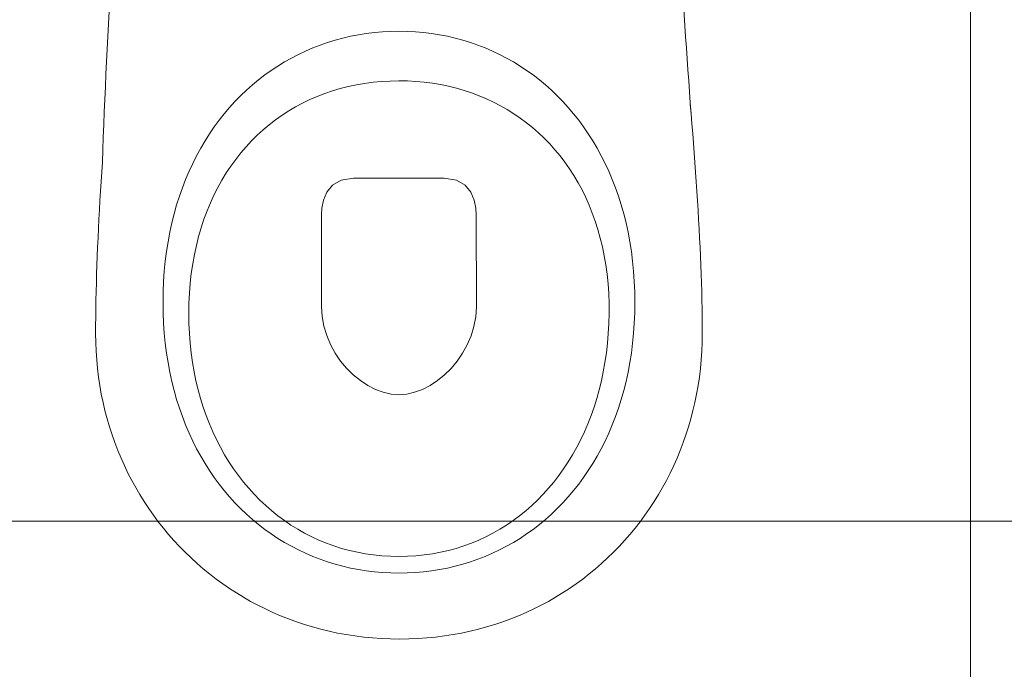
# Model space of a CAD drawing. Header units: centimetres. Extents: x 88729 to 133553, y -16225 to 14174.
# Tile 148 of 231: x 91493 to 91551, y -6382 to -6344. Entities that reach past the tile are written whole.
import ezdxf
from ezdxf.enums import TextEntityAlignment as Align

# ---------------------------------------------------------------- set-up
doc = ezdxf.new("R2010")
doc.units = ezdxf.units.CM
doc.layers.add('A-ARMATURA', color=252, linetype='Continuous', lineweight=5)
for name, color, linetype in [('A-SUFITY', 252, 'Continuous'), ('E_PODKLAD', 7, 'Continuous'), ('R-MET-IWE', 252, 'Continuous')]:
    doc.layers.add(name, color=color, linetype=linetype)
doc.styles.get("Standard").update_dxf_attribs({"font": 'txt.shx'})

# ---------------------------------------------------------------- blocks, each defined once
blk = doc.blocks.new('A$C04280096')
at = {"layer": 'A-ARMATURA'}
for p, q in [((-9.76, -309.5), (-14.58, -309.92)), ((-4.9, -309.25), (-9.76, -309.5)), ((0, -309.16), (-4.9, -309.25)), ((4.9, -309.25), (0, -309.16)), ((9.76, -309.5), (4.9, -309.25)), ((14.58, -309.92), (9.76, -309.5)), ((-37.89, -314.45), (-42.38, -315.84)), ((-33.34, -313.23), (-37.89, -314.45)), ((-28.73, -312.16), (-33.34, -313.23)), ((-24.06, -311.25), (-28.73, -312.16)), ((-19.35, -310.5), (-24.06, -311.25)), ((-14.58, -309.92), (-19.35, -310.5)), ((19.35, -310.5), (14.58, -309.92)), ((24.06, -311.25), (19.35, -310.5)), ((28.73, -312.16), (24.06, -311.25)), ((33.34, -313.23), (28.73, -312.16)), ((37.89, -314.45), (33.34, -313.23)), ((42.38, -315.84), (37.89, -314.45)), ((-55.46, -320.92), (-59.68, -322.92)), ((-51.17, -319.07), (-55.46, -320.92)), ((-46.81, -317.38), (-51.17, -319.07)), ((-42.38, -315.84), (-46.81, -317.38)), ((46.81, -317.38), (42.38, -315.84)), ((51.17, -319.07), (46.81, -317.38)), ((55.46, -320.92), (51.17, -319.07)), ((59.68, -322.92), (55.46, -320.92)), ((-63.82, -325.07), (-67.89, -327.36)), ((-59.68, -322.92), (-63.82, -325.07)), ((63.82, -325.07), (59.68, -322.92)), ((67.89, -327.36), (63.82, -325.07)), ((-75.77, -332.39), (-79.59, -335.12)), ((-71.87, -329.8), (-75.77, -332.39)), ((-67.89, -327.36), (-71.87, -329.8)), ((71.87, -329.8), (67.89, -327.36)), ((75.77, -332.39), (71.87, -329.8)), ((79.59, -335.12), (75.77, -332.39)), ((-83.31, -338), (-86.95, -341.01)), ((-79.59, -335.12), (-83.31, -338)), ((-5.07, -338.68), (-10.08, -338.96)), ((0, -338.59), (-5.07, -338.68)), ((5.19, -338.69), (0, -338.59)), ((10.32, -338.97), (5.19, -338.69)), ((83.31, -338), (79.59, -335.12)), ((86.95, -341.01), (83.31, -338)), ((-90.49, -344.16), (-93.93, -347.45)), ((-86.95, -341.01), (-90.49, -344.16)), ((-38.66, -344.28), (-43.15, -345.76)), ((-34.09, -342.96), (-38.66, -344.28)), ((-29.43, -341.81), (-34.09, -342.96)), ((-24.7, -340.84), (-29.43, -341.81)), ((-19.9, -340.03), (-24.7, -340.84)), ((-15.02, -339.41), (-19.9, -340.03)), ((-10.08, -338.96), (-15.02, -339.41)), ((15.37, -339.45), (10.32, -338.97)), ((20.35, -340.1), (15.37, -339.45)), ((25.25, -340.95), (20.35, -340.1)), ((30.07, -341.97), (25.25, -340.95)), ((34.81, -343.17), (30.07, -341.97)), ((39.46, -344.55), (34.81, -343.17)), ((44.03, -346.11), (39.46, -344.55)), ((90.49, -344.16), (86.95, -341.01)), ((93.93, -347.45), (90.49, -344.16)), ((-93.93, -347.45), (-97.27, -350.88)), ((-51.87, -349.23), (-56.1, -351.2)), ((-47.56, -347.41), (-51.87, -349.23)), ((-43.15, -345.76), (-47.56, -347.41)), ((48.5, -347.84), (44.03, -346.11)), ((52.88, -349.74), (48.5, -347.84)), ((57.15, -351.81), (52.88, -349.74)), ((97.27, -350.88), (93.93, -347.45)), ((-173.36, -358.21), (-172.87, -352.37)), ((-100.5, -354.44), (-103.63, -358.14)), ((-97.27, -350.88), (-100.5, -354.44)), ((-64.25, -355.64), (-68.18, -358.09)), ((-60.22, -353.34), (-64.25, -355.64)), ((-56.1, -351.2), (-60.22, -353.34)), ((61.33, -354.05), (57.15, -351.81)), ((65.4, -356.46), (61.33, -354.05)), ((100.5, -354.44), (97.27, -350.88)), ((103.63, -358.14), (100.5, -354.44)), ((-173.83, -364.03), (-173.36, -358.21)), ((-106.66, -361.96), (-109.57, -365.92)), ((-103.63, -358.14), (-106.66, -361.96)), ((-72.01, -360.7), (-75.72, -363.46)), ((-68.18, -358.09), (-72.01, -360.7)), ((69.37, -359.03), (65.4, -356.46)), ((73.22, -361.76), (69.37, -359.03)), ((76.96, -364.64), (73.22, -361.76)), ((106.66, -361.96), (103.63, -358.14)), ((109.57, -365.92), (106.66, -361.96)), ((-174.29, -369.84), (-173.83, -364.03)), ((-109.57, -365.92), (-112.36, -370)), ((-79.33, -366.37), (-82.82, -369.43)), ((-75.72, -363.46), (-79.33, -366.37)), ((80.59, -367.69), (76.96, -364.64)), ((84.09, -370.89), (80.59, -367.69)), ((112.36, -370), (109.57, -365.92)), ((-174.74, -375.62), (-174.29, -369.84)), ((-112.36, -370), (-115.04, -374.21)), ((-86.19, -372.63), (-89.45, -375.99)), ((-82.82, -369.43), (-86.19, -372.63)), ((87.47, -374.25), (84.09, -370.89)), ((115.04, -374.21), (112.36, -370)), ((-175.17, -381.39), (-174.74, -375.62)), ((-117.6, -378.55), (-120.03, -383.01)), ((-115.04, -374.21), (-117.6, -378.55)), ((-92.58, -379.48), (-95.59, -383.12)), ((-89.45, -375.99), (-92.58, -379.48)), ((90.73, -377.76), (87.47, -374.25)), ((93.86, -381.42), (90.73, -377.76)), ((117.6, -378.55), (115.04, -374.21)), ((120.03, -383.01), (117.6, -378.55)), ((-175.6, -387.13), (-175.17, -381.39)), ((-120.03, -383.01), (-122.34, -387.59)), ((-95.59, -383.12), (-98.46, -386.9)), ((96.85, -385.22), (93.86, -381.42)), ((99.71, -389.17), (96.85, -385.22)), ((122.34, -387.59), (120.03, -383.01)), ((-176, -392.84), (-175.6, -387.13)), ((-122.34, -387.59), (-124.52, -392.3)), ((-101.21, -390.81), (-103.82, -394.86)), ((-98.46, -386.9), (-101.21, -390.81)), ((102.43, -393.27), (99.71, -389.17)), ((124.52, -392.3), (122.34, -387.59)), ((175.96, -386.92), (176.34, -392.64)), ((-176.4, -398.53), (-176, -392.84)), ((-126.57, -397.12), (-128.49, -402.06)), ((-124.52, -392.3), (-126.57, -397.12)), ((-103.82, -394.86), (-106.29, -399.05)), ((-26.84, -396.45), (-34.11, -397.56)), ((-2.06, -396.45), (-26.84, -396.45)), ((26.95, -396.45), (-2.06, -396.45)), ((34.23, -397.56), (26.95, -396.45)), ((105.01, -397.5), (102.43, -393.27)), ((126.57, -397.12), (124.52, -392.3)), ((128.49, -402.06), (126.57, -397.12)), ((176.34, -392.64), (176.7, -398.34)), ((-176.77, -404.18), (-176.4, -398.53)), ((-128.49, -402.06), (-130.27, -407.12)), ((-106.29, -399.05), (-108.62, -403.37)), ((-39.28, -400.49), (-42.7, -404.65)), ((-34.11, -397.56), (-39.28, -400.49)), ((39.4, -400.49), (34.23, -397.56)), ((42.81, -404.62), (39.4, -400.49)), ((107.45, -401.88), (105.01, -397.5)), ((109.74, -406.39), (107.45, -401.88)), ((130.27, -407.12), (128.49, -402.06)), ((176.7, -398.34), (177.04, -404.01)), ((-177.13, -409.8), (-176.77, -404.18)), ((-130.27, -407.12), (-131.9, -412.29)), ((-110.8, -407.82), (-112.84, -412.39)), ((-108.62, -403.37), (-110.8, -407.82)), ((-42.7, -404.65), (-44.69, -409.42)), ((44.81, -409.36), (42.81, -404.62)), ((111.87, -411.04), (109.74, -406.39)), ((131.9, -412.29), (130.27, -407.12)), ((177.04, -404.01), (177.37, -409.64)), ((-177.47, -415.39), (-177.13, -409.8)), ((-131.9, -412.29), (-133.4, -417.57)), ((-112.84, -412.39), (-114.73, -417.1)), ((-45.63, -414.21), (-45.84, -418.41)), ((-44.69, -409.42), (-45.63, -414.21)), ((45.75, -414.09), (44.81, -409.36)), ((45.97, -418.21), (45.75, -414.09)), ((113.86, -415.82), (111.87, -411.04)), ((133.4, -417.57), (131.9, -412.29)), ((177.37, -409.64), (177.68, -415.24)), ((-177.79, -420.94), (-177.47, -415.39)), ((-133.4, -417.57), (-134.75, -422.97)), ((-114.73, -417.1), (-116.46, -421.93)), ((-45.84, -418.41), (-45.97, -472.78)), ((45.97, -472.5), (45.97, -418.21)), ((115.69, -420.74), (113.86, -415.82)), ((134.75, -422.97), (133.4, -417.57)), ((177.68, -415.24), (177.98, -420.8)), ((-178.1, -426.45), (-177.79, -420.94)), ((-134.75, -422.97), (-135.95, -428.48)), ((-116.46, -421.93), (-118.04, -426.88)), ((117.36, -425.78), (115.69, -420.74)), ((118.86, -430.95), (117.36, -425.78)), ((135.95, -428.48), (134.75, -422.97)), ((177.98, -420.8), (178.26, -426.32)), ((178.26, -426.32), (178.52, -431.8)), ((-178.64, -437.34), (-178.38, -431.91)), ((-178.38, -431.91), (-178.1, -426.45)), ((-135.95, -428.48), (-137, -434.1)), ((-119.46, -431.95), (-120.71, -437.15)), ((-118.04, -426.88), (-119.46, -431.95)), ((120.2, -436.25), (118.86, -430.95)), ((137, -434.1), (135.95, -428.48)), ((178.52, -431.8), (178.76, -437.24)), ((-178.89, -442.71), (-178.64, -437.34)), ((-137, -434.1), (-137.9, -439.82)), ((-120.71, -437.15), (-121.8, -442.46)), ((121.37, -441.67), (120.2, -436.25)), ((137.9, -439.82), (137, -434.1)), ((178.76, -437.24), (178.98, -442.63)), ((-179.1, -448.04), (-178.89, -442.71)), ((-137.9, -439.82), (-138.64, -445.65)), ((-121.8, -442.46), (-122.72, -447.88)), ((122.37, -447.21), (121.37, -441.67)), ((138.64, -445.65), (137.9, -439.82)), ((178.98, -442.63), (179.18, -447.97)), ((-179.3, -453.32), (-179.1, -448.04)), ((-138.64, -445.65), (-139.22, -451.58)), ((-122.72, -447.88), (-123.47, -453.42)), ((123.2, -452.88), (122.37, -447.21)), ((139.22, -451.58), (138.64, -445.65)), ((179.18, -447.97), (179.36, -453.26)), ((-179.47, -458.55), (-179.3, -453.32)), ((-139.22, -451.58), (-139.64, -457.62)), ((-123.47, -453.42), (-124.05, -459.07)), ((123.84, -458.66), (123.2, -452.88)), ((139.64, -457.62), (139.22, -451.58)), ((179.36, -453.26), (179.52, -458.49)), ((-179.62, -463.72), (-179.47, -458.55)), ((-139.64, -457.62), (-139.89, -463.76)), ((-124.05, -459.07), (-124.44, -464.83)), ((124.31, -464.55), (123.84, -458.66)), ((139.89, -463.76), (139.64, -457.62)), ((179.52, -458.49), (179.65, -463.67)), ((-179.74, -468.83), (-179.62, -463.72)), ((-139.89, -463.76), (-139.97, -469.99)), ((-124.44, -464.83), (-124.66, -470.71)), ((124.59, -470.56), (124.31, -464.55)), ((139.97, -469.99), (139.89, -463.76)), ((179.65, -463.67), (179.76, -468.8)), ((-179.84, -473.89), (-179.74, -468.83)), ((-139.97, -469.99), (-139.89, -476.23)), ((-139.97, -469.99), (-139.97, -469.99)), ((-124.66, -470.71), (-124.69, -476.68)), ((-45.97, -472.78), (-45.58, -478.69)), ((45.6, -478.45), (45.97, -472.5)), ((45.97, -472.5), (45.97, -472.5)), ((124.69, -476.68), (124.59, -470.56)), ((139.89, -476.23), (139.97, -469.99)), ((139.97, -469.99), (139.97, -469.99)), ((179.76, -468.8), (179.85, -473.86)), ((-179.95, -483.81), (-179.91, -478.88)), ((-179.91, -478.88), (-179.84, -473.89)), ((-139.89, -476.23), (-139.64, -482.37)), ((-124.69, -476.68), (-124.54, -482.67)), ((-124.69, -476.68), (-124.69, -476.68)), ((-45.58, -478.69), (-44.5, -484.45)), ((44.55, -484.25), (45.6, -478.45)), ((124.6, -482.67), (124.69, -476.68)), ((124.69, -476.68), (124.69, -476.68)), ((139.64, -482.37), (139.89, -476.23)), ((179.85, -473.86), (179.92, -478.86)), ((179.92, -478.86), (179.95, -483.8)), ((-179.97, -488.67), (-179.95, -483.81)), ((-139.64, -482.37), (-139.22, -488.41)), ((-124.54, -482.67), (-124.21, -488.57)), ((-44.5, -484.45), (-42.8, -490)), ((42.86, -489.83), (44.55, -484.25)), ((124.33, -488.57), (124.6, -482.67)), ((139.22, -488.41), (139.64, -482.37)), ((179.95, -483.8), (179.97, -488.67)), ((-179.9, -493.91), (-179.97, -488.67)), ((-139.22, -488.41), (-138.64, -494.34)), ((-124.21, -488.57), (-123.72, -494.38)), ((-42.8, -490), (-40.54, -495.31)), ((40.6, -495.17), (42.86, -489.83)), ((123.88, -494.38), (124.33, -488.57)), ((138.64, -494.34), (139.22, -488.41)), ((179.97, -488.67), (179.9, -493.91)), ((-179.69, -499.11), (-179.9, -493.91)), ((-138.64, -494.34), (-137.9, -500.17)), ((-123.72, -494.38), (-123.06, -500.1)), ((-40.54, -495.31), (-37.77, -500.33)), ((37.83, -500.22), (40.6, -495.17)), ((123.27, -500.1), (123.88, -494.38)), ((137.9, -500.17), (138.64, -494.34)), ((179.9, -493.91), (179.69, -499.11)), ((-179.34, -504.28), (-179.69, -499.11)), ((-137.9, -500.17), (-137, -505.89)), ((-123.06, -500.1), (-122.24, -505.72)), ((-37.77, -500.33), (-34.56, -505.01)), ((34.62, -504.92), (37.83, -500.22)), ((122.48, -505.72), (123.27, -500.1)), ((137, -505.89), (137.9, -500.17)), ((179.69, -499.11), (179.33, -504.28)), ((-178.86, -509.4), (-179.34, -504.28)), ((-137, -505.89), (-135.95, -511.51)), ((-122.24, -505.72), (-121.25, -511.25)), ((-34.56, -505.01), (-30.96, -509.31)), ((31.01, -509.24), (34.62, -504.92)), ((121.53, -511.25), (122.48, -505.72)), ((135.95, -511.51), (137, -505.89)), ((179.33, -504.28), (178.85, -509.4)), ((-178.24, -514.48), (-178.86, -509.4)), ((-135.95, -511.51), (-134.75, -517.02)), ((-121.25, -511.25), (-120.1, -516.68)), ((-30.96, -509.31), (-27.04, -513.18)), ((-27.04, -513.18), (-22.85, -516.58)), ((22.88, -516.55), (27.08, -513.13)), ((27.08, -513.13), (31.01, -509.24)), ((120.41, -516.68), (121.53, -511.25)), ((134.75, -517.02), (135.95, -511.51)), ((178.85, -509.4), (178.22, -514.48)), ((-177.49, -519.52), (-178.24, -514.48)), ((-176.61, -524.51), (-177.49, -519.52)), ((-134.75, -517.02), (-133.4, -522.41)), ((-120.1, -516.68), (-118.8, -522)), ((-22.85, -516.58), (-18.45, -519.47)), ((-18.45, -519.47), (-13.91, -521.79)), ((13.92, -521.78), (18.47, -519.45)), ((18.47, -519.45), (22.88, -516.55)), ((119.13, -522), (120.41, -516.68)), ((133.4, -522.41), (134.75, -517.02)), ((177.46, -519.52), (176.57, -524.51)), ((178.22, -514.48), (177.46, -519.52)), ((-175.6, -529.45), (-176.61, -524.51)), ((-133.4, -522.41), (-131.9, -527.7)), ((-118.8, -522), (-117.34, -527.21)), ((-13.91, -521.79), (-9.28, -523.5)), ((-9.28, -523.5), (-4.62, -524.57)), ((-4.62, -524.57), (0, -524.93)), ((0, -524.93), (4.62, -524.56)), ((4.62, -524.56), (9.29, -523.5)), ((9.29, -523.5), (13.92, -521.78)), ((117.69, -527.21), (119.13, -522)), ((131.9, -527.7), (133.4, -522.41)), ((176.57, -524.51), (175.55, -529.45)), ((-174.46, -534.34), (-175.6, -529.45)), ((-131.9, -527.7), (-130.27, -532.87)), ((-117.34, -527.21), (-115.73, -532.32)), ((116.1, -532.32), (117.69, -527.21)), ((130.27, -532.87), (131.9, -527.7)), ((175.55, -529.45), (174.4, -534.34)), ((-173.19, -539.18), (-174.46, -534.34)), ((-130.27, -532.87), (-128.49, -537.93)), ((-115.73, -532.32), (-113.97, -537.32)), ((-113.97, -537.32), (-112.07, -542.2)), ((112.46, -542.2), (114.35, -537.32)), ((114.35, -537.32), (116.1, -532.32)), ((128.49, -537.93), (130.27, -532.87)), ((174.4, -534.34), (173.12, -539.18)), ((-171.8, -543.97), (-173.19, -539.18)), ((-128.49, -537.93), (-126.57, -542.87)), ((-126.57, -542.87), (-124.52, -547.69)), ((-112.07, -542.2), (-110.02, -546.96)), ((110.41, -546.96), (112.46, -542.2)), ((124.52, -547.69), (126.57, -542.87)), ((126.57, -542.87), (128.49, -537.93)), ((173.12, -539.18), (171.72, -543.97)), ((-170.29, -548.7), (-171.8, -543.97)), ((-168.66, -553.37), (-170.29, -548.7)), ((-124.52, -547.69), (-122.34, -552.4)), ((-110.02, -546.96), (-107.83, -551.6)), ((108.23, -551.6), (110.41, -546.96)), ((122.34, -552.4), (124.52, -547.69)), ((170.19, -548.7), (168.54, -553.37)), ((171.72, -543.97), (170.19, -548.7)), ((-166.9, -557.98), (-168.66, -553.37)), ((-122.34, -552.4), (-120.03, -556.98)), ((-107.83, -551.6), (-105.51, -556.12)), ((105.9, -556.12), (108.23, -551.6)), ((120.03, -556.98), (122.34, -552.4)), ((168.54, -553.37), (166.77, -557.98)), ((-165.03, -562.53), (-166.9, -557.98)), ((-120.03, -556.98), (-117.6, -561.44)), ((-105.51, -556.12), (-103.04, -560.51)), ((-103.04, -560.51), (-100.45, -564.77)), ((100.83, -564.77), (103.43, -560.51)), ((103.43, -560.51), (105.9, -556.12)), ((117.6, -561.44), (120.03, -556.98)), ((166.77, -557.98), (164.88, -562.53)), ((-163.04, -567.01), (-165.03, -562.53)), ((-117.6, -561.44), (-115.04, -565.77)), ((-115.04, -565.77), (-112.36, -569.99)), ((-100.45, -564.77), (-97.72, -568.9)), ((98.09, -568.9), (100.83, -564.77)), ((112.36, -569.99), (115.04, -565.77)), ((115.04, -565.77), (117.6, -561.44)), ((164.88, -562.53), (162.87, -567.01)), ((-160.93, -571.42), (-163.04, -567.01)), ((-158.71, -575.77), (-160.93, -571.42)), ((-112.36, -569.99), (-109.57, -574.07)), ((-97.72, -568.9), (-94.87, -572.9)), ((95.23, -572.9), (98.09, -568.9)), ((109.57, -574.07), (112.36, -569.99)), ((160.75, -571.42), (158.51, -575.77)), ((162.87, -567.01), (160.75, -571.42)), ((-156.38, -580.05), (-158.71, -575.77)), ((-109.57, -574.07), (-106.66, -578.03)), ((-106.66, -578.03), (-103.63, -581.85)), ((-94.87, -572.9), (-91.89, -576.75)), ((-91.89, -576.75), (-88.79, -580.47)), ((89.12, -580.47), (92.23, -576.75)), ((92.23, -576.75), (95.23, -572.9)), ((103.63, -581.85), (106.66, -578.03)), ((106.66, -578.03), (109.57, -574.07)), ((158.51, -575.77), (156.16, -580.05)), ((-153.94, -584.25), (-156.38, -580.05)), ((-103.63, -581.85), (-100.5, -585.55)), ((-88.79, -580.47), (-85.56, -584.04)), ((-85.56, -584.04), (-82.22, -587.47)), ((82.52, -587.47), (85.88, -584.04)), ((85.88, -584.04), (89.12, -580.47)), ((100.5, -585.55), (103.63, -581.85)), ((156.16, -580.05), (153.69, -584.25)), ((-151.39, -588.38), (-153.94, -584.25)), ((-148.73, -592.43), (-151.39, -588.38)), ((-100.5, -585.55), (-97.27, -589.11)), ((-97.27, -589.11), (-93.93, -592.53)), ((-82.22, -587.47), (-78.77, -590.75)), ((79.05, -590.75), (82.52, -587.47)), ((93.93, -592.53), (97.27, -589.11)), ((97.27, -589.11), (100.5, -585.55)), ((151.12, -588.38), (148.44, -592.43)), ((153.69, -584.25), (151.12, -588.38)), ((-145.96, -596.41), (-148.73, -592.43)), ((-93.93, -592.53), (-90.49, -595.82)), ((-90.49, -595.82), (-86.95, -598.98)), ((-78.77, -590.75), (-75.2, -593.87)), ((-75.2, -593.87), (-71.53, -596.84)), ((71.77, -596.84), (75.46, -593.87)), ((75.46, -593.87), (79.05, -590.75)), ((86.95, -598.98), (90.49, -595.82)), ((90.49, -595.82), (93.93, -592.53)), ((148.44, -592.43), (145.66, -596.41)), ((-143.09, -600.3), (-145.96, -596.41)), ((-140.12, -604.11), (-143.09, -600.3)), ((-86.95, -598.98), (-83.31, -601.99)), ((-71.53, -596.84), (-67.75, -599.66)), ((-67.75, -599.66), (-63.86, -602.31)), ((64.06, -602.31), (67.96, -599.66)), ((67.96, -599.66), (71.77, -596.84)), ((83.31, -601.99), (86.95, -598.98)), ((142.77, -600.3), (139.77, -604.11)), ((145.66, -596.41), (142.77, -600.3)), ((-137.05, -607.83), (-140.12, -604.11)), ((-83.31, -601.99), (-79.59, -604.86)), ((-79.59, -604.86), (-75.77, -607.6)), ((-63.86, -602.31), (-59.87, -604.8)), ((-59.87, -604.8), (-55.79, -607.12)), ((-55.79, -607.12), (-51.6, -609.27)), ((51.74, -609.27), (55.94, -607.12)), ((55.94, -607.12), (60.05, -604.8)), ((60.05, -604.8), (64.06, -602.31)), ((75.77, -607.6), (79.59, -604.86)), ((79.59, -604.86), (83.31, -601.99)), ((139.77, -604.11), (136.68, -607.83)), ((-133.88, -611.47), (-137.05, -607.83)), ((-130.61, -615.02), (-133.88, -611.47)), ((-75.77, -607.6), (-71.87, -610.18)), ((-71.87, -610.18), (-67.89, -612.63)), ((-67.89, -612.63), (-63.82, -614.92)), ((-51.6, -609.27), (-47.33, -611.25)), ((-47.33, -611.25), (-42.96, -613.06)), ((-42.96, -613.06), (-38.51, -614.68)), ((38.58, -614.68), (43.06, -613.06)), ((43.06, -613.06), (47.44, -611.25)), ((47.44, -611.25), (51.74, -609.27)), ((63.82, -614.92), (67.89, -612.63)), ((67.89, -612.63), (71.87, -610.18)), ((71.87, -610.18), (75.77, -607.6)), ((133.49, -611.47), (130.19, -615.02)), ((136.68, -607.83), (133.49, -611.47)), ((-127.25, -618.47), (-130.61, -615.02)), ((-123.79, -621.84), (-127.25, -618.47)), ((-63.82, -614.92), (-59.68, -617.07)), ((-59.68, -617.07), (-55.46, -619.07)), ((-55.46, -619.07), (-51.17, -620.92)), ((-38.51, -614.68), (-33.96, -616.13)), ((-33.96, -616.13), (-29.34, -617.39)), ((-29.34, -617.39), (-24.64, -618.47)), ((-24.64, -618.47), (-19.85, -619.36)), ((19.88, -619.36), (24.67, -618.47)), ((24.67, -618.47), (29.39, -617.39)), ((29.39, -617.39), (34.03, -616.13)), ((34.03, -616.13), (38.58, -614.68)), ((51.17, -620.92), (55.46, -619.07)), ((55.46, -619.07), (59.68, -617.07)), ((59.68, -617.07), (63.82, -614.92)), ((126.81, -618.47), (123.32, -621.84)), ((130.19, -615.02), (126.81, -618.47)), ((-120.23, -625.1), (-123.79, -621.84)), ((-51.17, -620.92), (-46.81, -622.61)), ((-46.81, -622.61), (-42.38, -624.15)), ((-42.38, -624.15), (-37.89, -625.53)), ((-19.85, -619.36), (-15, -620.05)), ((-15, -620.05), (-10.07, -620.55)), ((-10.07, -620.55), (-5.07, -620.85)), ((-5.07, -620.85), (0, -620.96)), ((0, -620.96), (5.07, -620.85)), ((0, -620.96), (0, -620.96)), ((5.07, -620.85), (10.07, -620.55)), ((10.07, -620.55), (15.01, -620.05)), ((15.01, -620.05), (19.88, -619.36)), ((37.89, -625.53), (42.38, -624.15)), ((42.38, -624.15), (46.81, -622.61)), ((46.81, -622.61), (51.17, -620.92)), ((123.32, -621.84), (119.75, -625.1)), ((-116.59, -628.27), (-120.23, -625.1)), ((-112.85, -631.35), (-116.59, -628.27)), ((-37.89, -625.53), (-33.34, -626.76)), ((-33.34, -626.76), (-28.73, -627.83)), ((-28.73, -627.83), (-24.06, -628.74)), ((-24.06, -628.74), (-19.35, -629.49)), ((-19.35, -629.49), (-14.58, -630.07)), ((-14.58, -630.07), (-9.76, -630.49)), ((-9.76, -630.49), (-4.9, -630.74)), ((-4.9, -630.74), (0, -630.82)), ((0, -630.82), (4.9, -630.74)), ((0, -630.82), (0, -630.82)), ((4.9, -630.74), (9.76, -630.49)), ((9.76, -630.49), (14.58, -630.07)), ((14.58, -630.07), (19.35, -629.49)), ((19.35, -629.49), (24.06, -628.74)), ((24.06, -628.74), (28.73, -627.83)), ((28.73, -627.83), (33.34, -626.76)), ((33.34, -626.76), (37.89, -625.53)), ((116.08, -628.27), (112.33, -631.35)), ((119.75, -625.1), (116.08, -628.27)), ((-109.03, -634.32), (-112.85, -631.35)), ((-105.12, -637.18), (-109.03, -634.32)), ((108.48, -634.32), (104.55, -637.18)), ((112.33, -631.35), (108.48, -634.32)), ((-101.13, -639.94), (-105.12, -637.18)), ((-97.05, -642.6), (-101.13, -639.94)), ((100.53, -639.94), (96.44, -642.6)), ((104.55, -637.18), (100.53, -639.94)), ((-92.89, -645.14), (-97.05, -642.6)), ((-88.65, -647.58), (-92.89, -645.14)), ((-84.33, -649.89), (-88.65, -647.58)), ((88, -647.58), (83.66, -649.89)), ((92.26, -645.14), (88, -647.58)), ((96.44, -642.6), (92.26, -645.14)), ((-79.94, -652.1), (-84.33, -649.89)), ((-75.47, -654.18), (-79.94, -652.1)), ((-70.92, -656.15), (-75.47, -654.18)), ((74.76, -654.18), (70.2, -656.15)), ((79.25, -652.1), (74.76, -654.18)), ((83.66, -649.89), (79.25, -652.1)), ((-66.31, -657.99), (-70.92, -656.15)), ((-61.62, -659.71), (-66.31, -657.99)), ((-56.86, -661.31), (-61.62, -659.71)), ((60.86, -659.71), (56.09, -661.31)), ((65.56, -657.99), (60.86, -659.71)), ((70.2, -656.15), (65.56, -657.99)), ((-52.04, -662.77), (-56.86, -661.31)), ((-47.15, -664.11), (-52.04, -662.77)), ((-42.19, -665.32), (-47.15, -664.11)), ((-37.17, -666.39), (-42.19, -665.32)), ((41.38, -665.32), (36.35, -666.39)), ((46.35, -664.11), (41.38, -665.32)), ((51.25, -662.77), (46.35, -664.11)), ((56.09, -661.31), (51.25, -662.77)), ((-32.1, -667.32), (-37.17, -666.39)), ((-26.96, -668.12), (-32.1, -667.32)), ((-21.76, -668.77), (-26.96, -668.12)), ((-16.51, -669.29), (-21.76, -668.77)), ((-11.2, -669.66), (-16.51, -669.29)), ((-5.84, -669.88), (-11.2, -669.66)), ((-0.43, -669.95), (-5.84, -669.88)), ((4.98, -669.88), (-0.43, -669.95)), ((10.35, -669.66), (4.98, -669.88)), ((15.66, -669.29), (10.35, -669.66)), ((20.92, -668.77), (15.66, -669.29)), ((26.12, -668.12), (20.92, -668.77)), ((31.26, -667.32), (26.12, -668.12)), ((36.35, -666.39), (31.26, -667.32))]:
    blk.add_line(p, q, dxfattribs=at)
at = {"layer": 'A-ARMATURA', "linetype": 'Continuous'}
for centre, radius, start, end in [((-8576.26, 264.4), 8425.94, 355.762455, 357.188478), ((-5010.96, -574.67), 5190.32, 2.07305, 4.71198)]:
    blk.add_arc(centre, radius, start, end, dxfattribs=at)
blk = doc.blocks.new('A$C6D4569AD')
at = {"layer": 'A-ARMATURA', "xscale": -0.09999999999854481, "yscale": 0.1000000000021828, "zscale": 0.1, "rotation": 270}
blk.add_blockref('A$C04280096', (15.03, 0), dxfattribs=at)
blk = doc.blocks.new('A$Ce817dbbb')
at = {"layer": 'A-SUFITY', "lineweight": 0, "ltscale": 0.1}
for p, q in [((147.604, -16779.017), (147.604, -17079.017)), ((-139.896, -16839.017), (375.104, -16839.017))]:
    blk.add_line(p, q, dxfattribs=at)
at = {"layer": 'A-ARMATURA', "color": 252, "lineweight": 9, "rotation": 90}
blk.add_blockref('A$C6D4569AD', (113.688, -16794.047), dxfattribs=at)
at = {"layer": 'R-MET-IWE', "color": 252, "lineweight": 9, "width": 0.75}
for tag, rotation, p in [('0-', 90, (-1139.045, -4143.611)), ('0-', 90, (-1113.045, -4143.611)), ('0-', 90, (-1087.045, -4143.611)), ('2-', 90, (-796.045, -4143.611)), ('2-', 90, (-505.045, -4143.611)), ('0-', 90, (-480.045, -4143.611)), ('0-', 90, (-456.045, -4143.611)), ('2-', 90, (-166.045, -4143.611)), ('2-', 90, (-625.663, -4833.611)), ('2-', 90, (-599.663, -4833.611)), ('2-', 90, (-573.663, -4833.611)), ('0-', 180, (-2169.638, -4848.468)), ('0-', 180, (-2169.638, -4873.468)), ('0-', 180, (-2169.638, -4899.468)), ('-2', 90, (-1661.47, -4961.645)), ('-2', 90, (-1636.47, -4961.645)), ('0-', 270, (-1489.782, -4968.061)), ('0-', 270, (-1464.782, -4968.061)), ('0-', 270, (-1439.782, -4968.061)), ('0-', 270, (-1364.782, -4968.061)), ('0-', 270, (-1339.782, -4968.061)), ('0-', 270, (-1314.782, -4968.061)), ('0-', 270, (328.218, -4968.061)), ('0-', 270, (354.218, -4968.061)), ('0-', 270, (1256.218, -4968.061)), ('0-', 270, (1282.218, -4968.061)), ('0-', 90, (-513.045, -5496.611)), ('0-', 90, (-487.045, -5496.611)), ('K.S.-', 90, (-487.045, -5766.111)), ('0-', 90, (-513.045, -5766.111)), ('1-', 90, (-539.045, -6114.611)), ('0-', 90, (-513.045, -6114.611)), ('0-', 90, (-487.045, -6114.611)), ('0-', 90, (301.955, -6545.611)), ('0-', 90, (327.955, -6545.611)), ('0-', 90, (353.955, -6545.611)), ('0-', 90, (416.113, -6545.611)), ('0-', 90, (1255.955, -6545.611)), ('0-', 90, (1281.955, -6545.611)), ('1-', 90, (2382.955, -6845.611)), ('1-', 90, (2408.955, -6845.611)), ('1-', 90, (2434.955, -6845.611)), ('1-', 90, (2827.955, -6845.611)), ('1-', 90, (2853.955, -6845.611)), ('1-', 90, (2879.955, -6845.611)), ('<-2', 90, (-910.64, -10482.409)), ('2->', 90, (-718.146, -10854.38)), ('2->', 90, (-692.146, -10854.38)), ('2->', 90, (-744.146, -10870.803)), ('-0', 90, (-186.093, -12450.121)), ('1-', 90, (2264.472, -12866.38)), ('1-', 90, (2290.472, -12866.38)), ('1-', 90, (2316.472, -12866.38)), ('1-', 90, (2709.472, -12866.38)), ('1-', 90, (2735.472, -12866.38)), ('1-', 90, (2761.472, -12866.38)), ('<-KL', 90, (-700.012, -16780.913)), ('-0', 90, (-179.939, -18957.533)), ('0->', 90, (-1257.528, -23179.046)), ('0->', 90, (-1231.528, -23179.046)), ('0->', 90, (-1205.528, -23179.046)), ('0->', 90, (-600.528, -23179.046)), ('0->', 90, (-574.528, -23179.046)), ('0->', 90, (-1692.528, -24074.046)), ('0->', 90, (-1666.528, -24074.046)), ('0->', 90, (-1640.528, -24074.046)), ('0->', 90, (-1486.528, -24074.046)), ('0->', 90, (-1460.528, -24074.046)), ('0->', 90, (-1434.528, -24074.046)), ('<-0', 90, (-499.818, -24383.565)), ('<-0', 90, (-298.109, -24383.565)), ('<-0', 180, (-587.122, -25088.859)), ('<-0', 270, (-496.631, -25202.677)), ('<-0', 180, (-1353.253, -25419.359)), ('<-0', 180, (-1187.253, -25444.101)), ('<-0', 90, (-179.614, -25454.222)), ('<-0', 90, (-69.593, -26375.359)), ('<-0', 90, (-43.593, -26375.359))]:
    blk.add_attdef(tag, text='', height=17, rotation=rotation, dxfattribs=at).set_placement(p, align=Align.MIDDLE)
for tag, p in [('2-', (1424.812, -4179.204)), ('2-', (1424.812, -4205.204)), ('K.S.-', (-76.891, -4264.204)), ('KL-', (-613.132, -4292.185)), ('1-', (-613.132, -4312.185)), ('1-', (-613.132, -4332.185)), ('K.S.-', (1414.126, -4333.662)), ('0-', (-70.188, -4341.204)), ('0-', (469.812, -4341.204)), ('1-', (-613.132, -4352.185)), ('0-', (1424.812, -4361.204)), ('0-', (-70.188, -4367.204)), ('1-', (469.812, -4367.204)), ('0-', (1099.812, -4368.204)), ('2-', (1424.812, -4387.204)), ('1-', (-70.188, -4393.204)), ('1-', (469.812, -4393.204)), ('1-', (1099.812, -4394.204)), ('2-', (1424.812, -4413.204)), ('2-', (-70.188, -4419.204)), ('2-', (1099.812, -4420.204)), ('2-', (469.812, -4444.204)), ('K.S.-', (-76.891, -4445.204)), ('2-', (1099.812, -4446.204)), ('2-', (469.812, -4470.204)), ('2-', (-825.188, -4496.204)), ('2-', (-825.188, -4522.204)), ('2-', (-70.188, -4574.204)), ('2-', (-70.188, -4600.204)), ('K.S.-', (1089.126, -4600.662)), ('2-', (1099.812, -4653.204)), ('2-', (-70.188, -4669.204)), ('2-', (1099.812, -4679.204)), ('-1', (1806.777, -4690.779)), ('1-', (-70.188, -4695.204)), ('2-', (1099.812, -4705.204)), ('-1', (1806.777, -4716.295)), ('K.S.-', (-73.204, -4721.204)), ('-1', (1806.777, -4743.07)), ('FR-', (-70.188, -4747.204)), ('0-', (-1066.188, -6382.704)), ('0-', (-1066.188, -6408.704)), ('2-', (1729.812, -6586.204)), ('2-', (1729.812, -6612.204)), ('2-', (1729.812, -6638.204)), ('2-', (1729.812, -6664.204)), ('K.S.-', (469.812, -6788.204)), ('1-', (-962.188, -6915.204)), ('2-', (1729.812, -6923.204)), ('1-', (-460.188, -6923.204)), ('1-', (469.812, -6923.204)), ('1-', (-460.188, -6949.204)), ('1-', (469.812, -6949.204)), ('2-', (1729.812, -6949.204)), ('K.S.-', (2901.812, -6960.204)), ('2-', (1729.812, -6975.204)), ('2-', (1729.812, -7001.204)), ('2-', (-460.188, -7026.204)), ('0-', (469.812, -7026.204)), ('2-', (-460.188, -7052.204)), ('0-', (469.812, -7052.204)), ('2-', (-460.188, -7078.204)), ('2-', (469.812, -7078.204)), ('1-', (2901.812, -7088.204)), ('2-', (469.812, -7104.204)), ('1-', (2901.812, -7114.204)), ('0-', (1729.812, -7131.204)), ('2-', (-460.188, -7141.204)), ('0-', (1729.812, -7157.204)), ('2-', (-460.188, -7167.204)), ('2-', (469.812, -7181.204)), ('2-', (1729.812, -7183.204)), ('0-', (-460.188, -7193.204)), ('2-', (469.812, -7207.204)), ('2-', (1729.812, -7209.204)), ('K.S.-', (-470.874, -7217.662)), ('2-', (469.812, -7233.204)), ('2-', (1729.812, -7235.204)), ('1-', (-460.188, -7245.204)), ('2-', (469.812, -7259.204)), ('2-', (1729.812, -7261.204)), ('2-', (1729.812, -7287.204)), ('2-', (-460.188, -7297.204)), ('2->', (-943.671, -10542.973)), ('-1', (1688.294, -10711.548)), ('-1', (1688.294, -10737.548)), ('-1', (1688.294, -10763.548)), ('<-2', (1685.551, -12605.392)), ('2->', (1611.329, -12636.472)), ('2->', (1611.329, -12658.973)), ('2->', (1590.766, -12684.973)), ('K.S.-', (2783.329, -12980.973)), ('2->', (-578.671, -13046.973)), ('2->', (-578.671, -13072.973)), ('<-2', (-476.881, -13105.942)), ('1-', (2783.329, -13108.973)), ('1-', (2783.329, -13134.973)), ('<-1', (-610.787, -16857.829)), ('<-1', (-610.787, -16877.829)), ('<-1', (1688.294, -17218.96)), ('<-1', (1688.294, -17244.96)), ('<-1', (1688.294, -17270.96)), ('<-1', (-478.914, -18553.429)), ('<-0', (-2287.983, -23879.575)), ('<-0', (-2287.983, -23905.575)), ('<-0', (-2287.983, -23931.575)), ('<-0', (-343.077, -24738.183)), ('<-0', (-478.914, -25059.683))]:
    blk.add_attdef(tag, text='', height=17, dxfattribs=at).set_placement(p, align=Align.MIDDLE)

msp = doc.modelspace()

# ---------------------------------------------------------------- block references
at = {"layer": 'E_PODKLAD'}
msp.add_blockref('A$Ce817dbbb', (91401.874, 10465.391), dxfattribs=at)

doc.saveas('drawing.dxf')
